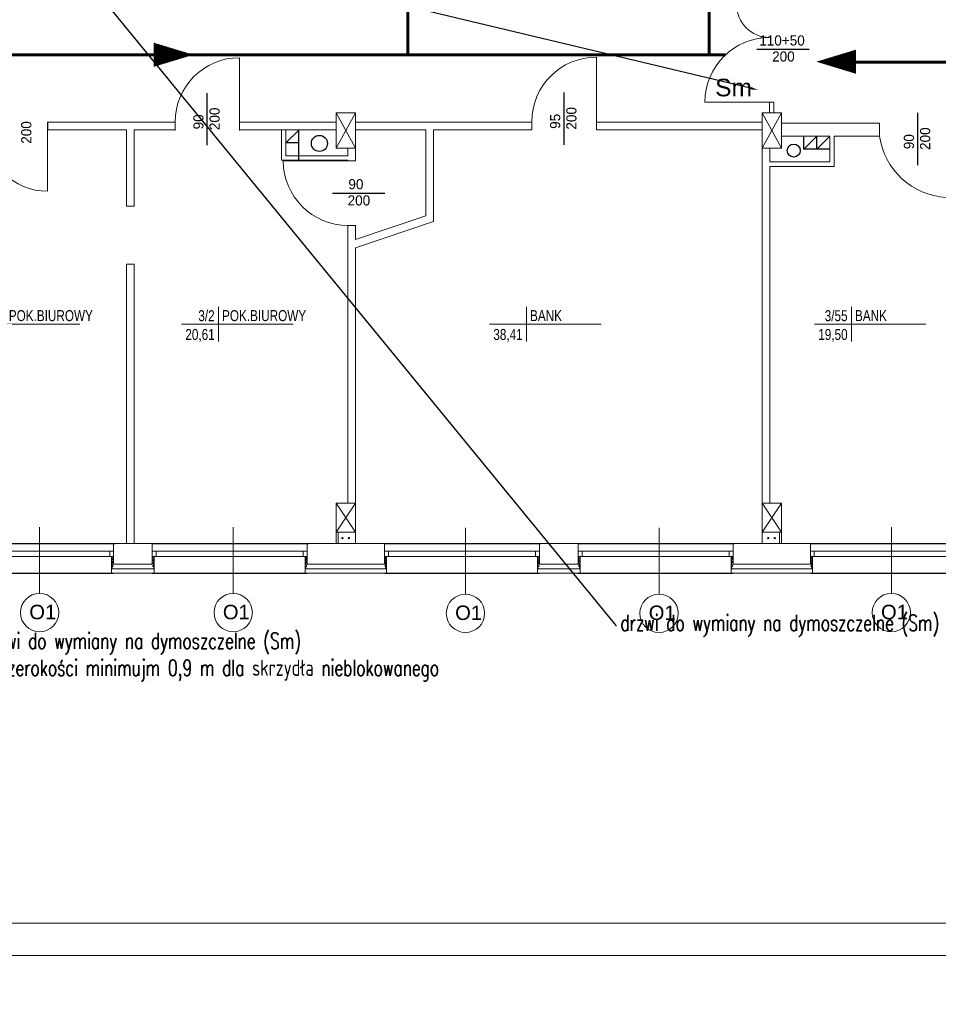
# Model space of a CAD drawing. Header units: millimetres. Extents: x 126553 to 403692, y -95821 to 38049.
# Tile 134 of 256: x 220286 to 221709, y -2435 to -909. Entities that reach past the tile are written whole.
import ezdxf
from ezdxf import colors
from ezdxf.entities.mleader import LeaderData, LeaderLine
from ezdxf.enums import TextEntityAlignment as Align
from ezdxf.math import Vec2, Vec3

# ---------------------------------------------------------------- set-up
doc = ezdxf.new("R2010")
doc.units = ezdxf.units.MM
for name, color, linetype, lineweight in [('_(06 GRUBA)', 7, 'Continuous', 40), ('docieplenie', 6, 'Continuous', 18), ('docieplenie zew.', 6, 'Continuous', 18), ('ewakaucja', 3, 'Continuous', 50), ('OKNA', 7, 'Continuous', 13), ('opisy', 7, 'Continuous', 18), ('ramki', 250, 'Continuous', 13), ('TEREN', 1, 'Continuous', 40), ('ŚCIANY CIENKIE', 7, 'Continuous', 18), ('ŚCIANY GRUBE', 7, 'Continuous', 20)]:
    doc.layers.add(name, color=color, linetype=linetype, lineweight=lineweight)
doc.layers.add('KOMINY', color=94, linetype='Continuous', plot=False)
doc.layers.add('WENTYLE_WADLIWE', color=1, linetype='Continuous')
doc.layers.add('WIDOK', color=7, linetype='Continuous')
doc.styles.add('Arial', font='arial.ttf')
doc.styles.add('ROMANS', font='romans.shx', dxfattribs={"width": 0.7})
doc.styles.add('STYLE1', font='txt', dxfattribs={"width": 0.8})
doc.linetypes.add('ZIGZAG', pattern='A,0.0001,-0.2,[131,LTYPESHP.SHX,S=0.2,R=0,X=-0.2,Y=0],-0.4,[131,LTYPESHP.SHX,S=0.2,R=180,X=0.2,Y=0],-0.2', length=0.8001)

# ---------------------------------------------------------------- blocks, each defined once
blk = doc.blocks.new('METKA')
for p, q in [((0, 26.9), (0, -26.9)), ((-57.4, 0), (115.4, 0))]:
    blk.add_line(p, q)
at = {"layer": 'opisy', "style": 'STYLE1', "width": 0.8, "flags": 4}
for tag, p in [('NUMER', (-6.1, 4.5)), ('POWIERZCHNIA', (-6, -24.6))]:
    blk.add_attdef(tag, text='', height=17, dxfattribs=at).set_placement(p, align=Align.RIGHT)
for tag, p in [('NAZWA', (5.3, 4.6)), ('POSADZKA', (5.6, -24.7))]:
    blk.add_attdef(tag, p, '', height=17, dxfattribs=at)
blk = doc.blocks.new('stolarka1')
at = {"layer": 'opisy', "color": 8}
blk.add_line((6731.2, -4655), (6731.2, -4757.8), dxfattribs=at)
at = {"layer": 'opisy'}
blk.add_circle((6731.2, -4787.5), 29.7, dxfattribs=at)
at = {"layer": 'opisy', "insert": (6715.2, -4775.4), "char_height": 22.4, "width": 15.9, "attachment_point": 1}
blk.add_mtext('{\\fArial|b0|i0|c238|p34;O1}', dxfattribs=at)

msp = doc.modelspace()

# ---------------------------------------------------------------- linework, layer by layer
at = {"layer": 'docieplenie', "color": 0, "linetype": 'ZIGZAG'}
for p, q in [((220428.36277, -1753.70236), (220431.00904, -1751.3263)), ((220430.70938, -1755.53076), (220428.36277, -1753.70236)), ((220428.40122, -1749.37186), (220431.00596, -1746.86344)), ((220431.00904, -1751.3263), (220428.40122, -1749.37186)), ((220428.41428, -1744.42841), (220430.986, -1741.93634)), ((220431.00596, -1746.86344), (220428.41428, -1744.42841)), ((220430.986, -1741.93634), (220429.7391, -1740.924)), ((220491.35415, -1750.70359), (220493.96755, -1748.35294)), ((220493.95434, -1752.85658), (220491.35415, -1750.70359)), ((220491.37704, -1741.74992), (220492.24064, -1740.99959)), ((220494.00511, -1743.81335), (220491.37704, -1741.74992)), ((220491.37704, -1745.9143), (220494.00511, -1743.81335)), ((220493.96755, -1748.35294), (220491.37704, -1745.9143)), ((220491.61418, -1755.34364), (220493.95434, -1752.85658)), ((220728.43753, -1751.83264), (220730.8628, -1749.18316)), ((220730.69418, -1755.23158), (220728.43753, -1751.83264)), ((220728.57341, -1746.30726), (220730.9281, -1743.75806)), ((220730.8628, -1749.18316), (220728.57341, -1746.30726)), ((220730.9281, -1743.75806), (220728.70416, -1741.20895)), ((220851.67555, -1745.80119), (220853.92869, -1742.97073)), ((220853.73557, -1748.31004), (220851.67555, -1745.80119)), ((220851.67555, -1750.75448), (220853.73557, -1748.31004)), ((220853.79999, -1752.49139), (220851.67555, -1750.75448)), ((220851.67555, -1755.32184), (220853.79999, -1752.49139)), ((220853.92869, -1742.97073), (220851.73997, -1740.97656)), ((221088.36277, -1753.70236), (221091.00904, -1751.3263)), ((221090.70938, -1755.53076), (221088.36277, -1753.70236)), ((221088.40122, -1749.37186), (221091.00596, -1746.86344)), ((221091.00904, -1751.3263), (221088.40122, -1749.37186)), ((221088.41428, -1744.42841), (221090.986, -1741.93634)), ((221091.00596, -1746.86344), (221088.41428, -1744.42841)), ((221090.986, -1741.93634), (221089.7391, -1740.924)), ((221151.35415, -1750.70359), (221153.96755, -1748.35294)), ((221153.95434, -1752.85658), (221151.35415, -1750.70359)), ((221151.37704, -1741.74992), (221152.24064, -1740.99959)), ((221154.00511, -1743.81335), (221151.37704, -1741.74992)), ((221151.37704, -1745.9143), (221154.00511, -1743.81335)), ((221153.96755, -1748.35294), (221151.37704, -1745.9143)), ((221151.61418, -1755.34364), (221153.95434, -1752.85658)), ((221388.43753, -1751.83264), (221390.8628, -1749.18316)), ((221390.69418, -1755.23158), (221388.43753, -1751.83264)), ((221388.57341, -1746.30726), (221390.9281, -1743.75806)), ((221390.8628, -1749.18316), (221388.57341, -1746.30726)), ((221390.9281, -1743.75806), (221388.70416, -1741.20895)), ((221511.67555, -1745.80119), (221513.92869, -1742.97073)), ((221513.73557, -1748.31004), (221511.67555, -1745.80119)), ((221511.67555, -1750.75448), (221513.73557, -1748.31004)), ((221513.79999, -1752.49139), (221511.67555, -1750.75448)), ((221511.67555, -1755.32184), (221513.79999, -1752.49139)), ((221513.92869, -1742.97073), (221511.73997, -1740.97656)), ((220428.40269, -1758.0579), (220430.70938, -1755.53076)), ((220429.69405, -1759.72599), (220428.40269, -1758.0579)), ((220429.69405, -1759.72599), (220492.53868, -1759.72599)), ((220494.06587, -1757.23682), (220491.61418, -1755.34364)), ((220492.53868, -1759.72599), (220494.06587, -1757.23682)), ((220728.47025, -1757.748), (220730.69418, -1755.23158)), ((220729.65141, -1759.7484), (220728.47025, -1757.748)), ((220729.65141, -1759.7484), (220852.38375, -1759.7484)), ((220853.73557, -1757.44468), (220851.67555, -1755.32184)), ((220852.38375, -1759.7484), (220853.73557, -1757.44468)), ((221088.40269, -1758.0579), (221090.70938, -1755.53076)), ((221089.69405, -1759.72599), (221088.40269, -1758.0579)), ((221089.69405, -1759.72599), (221152.53868, -1759.72599)), ((221154.06587, -1757.23682), (221151.61418, -1755.34364)), ((221152.53868, -1759.72599), (221154.06587, -1757.23682)), ((221388.47025, -1757.748), (221390.69418, -1755.23158)), ((221389.65141, -1759.7484), (221388.47025, -1757.748)), ((221389.65141, -1759.7484), (221512.38375, -1759.7484)), ((221513.73557, -1757.44468), (221511.67555, -1755.32184)), ((221512.38375, -1759.7484), (221513.73557, -1757.44468))]:
    msp.add_line(p, q, dxfattribs=at)
at = {"layer": 'docieplenie', "color": 0}
for p, q in [((220728.21265, -1740.77675), (220728.21265, -1766.77675)), ((220854.21265, -1766.77675), (220854.21265, -1740.77675))]:
    msp.add_line(p, q, dxfattribs=at)
at = {"layer": 'docieplenie', "color": 0, "lineweight": 30}
for points in [[(221428.37544, -954.71443), (221509.24338, -954.71443)], [(221129.29488, -1102.88948), (221129.29488, -1022.02154)], [(220576.35225, -1103.69336), (220576.35225, -1022.82542)], [(221677.52867, -1134.39414), (221677.52867, -1053.5262)], [(220328.71265, -1067.97287), (220328.71265, -1079.97287)], [(220770.49215, -1177.70444), (220851.3601, -1177.70444)]]:
    msp.add_lwpolyline(points, dxfattribs=at)
at = {"layer": 'docieplenie', "color": 0, "lineweight": 0}
for points in [[(220626.51324, -1067.97287), (220626.51324, -967.97287)], [(221179.45586, -1067.16898), (221179.45586, -967.16898)], [(221447.77532, -1053.27675), (221447.77532, -1036.69806)], [(221454.27532, -1053.27675), (221454.27532, -1036.69806)], [(220328.71265, -1079.97287), (220328.71265, -1174.97287)], [(220794.21265, -1127.86542), (220694.21265, -1127.86542)]]:
    msp.add_lwpolyline(points, dxfattribs=at)
at = {"layer": 'docieplenie', "color": 0}
msp.add_lwpolyline([(221447.27532, -1036.69806), (221347.77532, -1036.69806)], dxfattribs=at)
for centre, radius, start, end in [((221447.77532, -885.69806), 51, 180, 270), ((221447.77532, -1036.69806), 100, 90, 180)]:
    msp.add_arc(centre, radius, start, end, dxfattribs=at)
at = {"layer": 'docieplenie', "color": 0, "lineweight": 0}
for centre, radius, start, end in [((220626.51324, -1067.97287), 100, 90, 180), ((221179.45586, -1067.16898), 100, 90, 180), ((220328.71265, -1079.97287), 95, 180, 270), ((221728.41605, -1073.39798), 111.38534, 188.35421154, 266.54973589), ((220794.21265, -1127.86542), 100, 180, 270)]:
    msp.add_arc(centre, radius, start, end, dxfattribs=at)
at = {"layer": 'docieplenie zew.', "color": 0}
for p, q in [((220431.21265, -1740.77675), (220428.21265, -1740.77675)), ((220428.21265, -1740.77675), (220428.21265, -1766.77675)), ((220494.21265, -1740.77675), (220491.21265, -1740.77675)), ((220494.21265, -1766.77675), (220494.21265, -1740.77675)), ((220731.21265, -1740.77675), (220728.21265, -1740.77675)), ((220731.21265, -1740.77675), (220728.21265, -1740.77675)), ((220728.21265, -1740.77675), (220728.21265, -1752.77675)), ((220728.21265, -1752.77675), (220728.21265, -1766.77675)), ((220854.21265, -1740.77675), (220851.21265, -1740.77675)), ((220854.21265, -1740.77675), (220851.21265, -1740.77675)), ((220854.21265, -1766.77675), (220854.21265, -1740.77675)), ((221091.21265, -1740.77675), (221088.21265, -1740.77675)), ((221088.21265, -1740.77675), (221088.21265, -1766.77675)), ((221154.21265, -1740.77675), (221151.21265, -1740.77675)), ((221154.21265, -1766.77675), (221154.21265, -1740.77675)), ((221391.21265, -1740.77675), (221388.21265, -1740.77675)), ((221388.21265, -1740.77675), (221388.21265, -1766.77675)), ((221391.21265, -1740.77675), (221388.21265, -1740.77675)), ((221388.21265, -1740.77675), (221388.21265, -1752.77675)), ((221388.21265, -1752.77675), (221388.21265, -1766.77675)), ((221514.21265, -1740.77675), (221511.21265, -1740.77675)), ((221514.21265, -1740.77675), (221511.21265, -1740.77675)), ((221514.21265, -1766.77675), (221514.21265, -1740.77675)), ((221514.21265, -1766.77675), (221514.21265, -1740.77675)), ((220428.21265, -1766.77675), (220491.21265, -1766.77675)), ((220491.21265, -1766.77675), (220494.21265, -1766.77675)), ((220728.21265, -1766.77675), (220851.21265, -1766.77675)), ((220728.21265, -1766.77675), (220851.21265, -1766.77675)), ((220851.21265, -1766.77675), (220854.21265, -1766.77675)), ((220851.21265, -1766.77675), (220854.21265, -1766.77675)), ((221088.21265, -1766.77675), (221151.21265, -1766.77675)), ((221151.21265, -1766.77675), (221154.21265, -1766.77675)), ((221388.21265, -1766.77675), (221511.21265, -1766.77675)), ((221388.21265, -1766.77675), (221511.21265, -1766.77675)), ((221511.21265, -1766.77675), (221514.21265, -1766.77675)), ((221511.21265, -1766.77675), (221514.21265, -1766.77675))]:
    msp.add_line(p, q, dxfattribs=at)
at = {"layer": 'ewakaucja', "color": 3, "lineweight": 60}
for points in [[(220887.17375, -963.4849), (220887.17375, -753.64277)], [(221354.18609, -963.4849), (221354.18609, -764.88859)], [(218534.78974, -963.4849), (221379.65899, -963.4849)], [(222811.1144, -974.82111), (221552.83203, -974.82111)]]:
    msp.add_lwpolyline(points, dxfattribs=at)
for points in [[(220555.06866, -963.4849, 0, 37.5, 0), (220493.36542, -963.4849, 37.5, 37.5, 0)], [(221520.34572, -974.23297, 0, 37.5, 0), (221582.04896, -974.23297, 37.5, 37.5, 0)]]:
    msp.add_lwpolyline(points, format="xyseb", dxfattribs=at)
at = {"layer": 'KOMINY', "color": 0}
for p, q in [((220718.71265, -1079.97287), (220698.21265, -1099.97287)), ((220718.21265, -1126.97287), (220718.21265, -1079.97287)), ((221521.21265, -1089.58142), (221501.21265, -1109.58142)), ((221501.21265, -1109.58142), (221501.21265, -1089.58142)), ((221541.21265, -1089.58142), (221521.21265, -1109.58142)), ((221521.21265, -1109.58142), (221521.21265, -1089.58142)), ((220718.21265, -1099.97287), (220698.21265, -1099.97287)), ((221541.21265, -1109.58142), (221501.21265, -1109.58142))]:
    msp.add_line(p, q, dxfattribs=at)
for centre, radius in [((220750.20438, -1100.83383), 12.5), ((221485.3106, -1111.86402), 10)]:
    msp.add_circle(centre, radius, dxfattribs=at)
at = {"layer": 'OKNA', "color": 0}
for p, q in [((220191.21265, -1732.77675), (220431.21265, -1732.77675)), ((220425.21265, -1740.77675), (220425.21265, -1732.77675)), ((220491.21265, -1732.77675), (220731.21265, -1732.77675)), ((220497.21265, -1740.77675), (220497.21265, -1732.77675)), ((220725.21265, -1740.77675), (220725.21265, -1732.77675)), ((220851.21265, -1732.77675), (221091.21265, -1732.77675)), ((220857.21265, -1740.77675), (220857.21265, -1732.77675)), ((221085.21265, -1740.77675), (221085.21265, -1732.77675)), ((221151.21265, -1732.77675), (221391.21265, -1732.77675)), ((221157.21265, -1740.77675), (221157.21265, -1732.77675)), ((221385.21265, -1740.77675), (221385.21265, -1732.77675)), ((221511.21265, -1732.77675), (221751.21265, -1732.77675)), ((221517.21265, -1740.77675), (221517.21265, -1732.77675)), ((220191.21265, -1740.77675), (220431.21265, -1740.77675)), ((220491.21265, -1740.77675), (220731.21265, -1740.77675)), ((220851.21265, -1740.77675), (221091.21265, -1740.77675)), ((221151.21265, -1740.77675), (221391.21265, -1740.77675)), ((221511.21265, -1740.77675), (221751.21265, -1740.77675))]:
    msp.add_line(p, q, dxfattribs=at)
at = {"layer": 'ramki', "color": 0, "ltscale": 0.6}
for points in [[(214441.79757, 1841.19439), (227345.5129, 1841.19439), (227345.5129, -2358.80561), (214441.79757, -2358.80561)], [(214641.79757, 1791.19439), (227295.5129, 1791.19439), (227295.5129, -2308.80561), (214641.79757, -2308.80561)]]:
    msp.add_lwpolyline(points, close=True, dxfattribs=at)
at = {"layer": 'WIDOK', "color": 0}
for p, q in [((220191.21265, -1720.77675), (220433.21265, -1720.77675)), ((220491.21265, -1720.77675), (220733.21265, -1720.77675)), ((220851.21265, -1720.77675), (221093.21265, -1720.77675)), ((221151.21265, -1720.77675), (221393.21265, -1720.77675)), ((221511.21265, -1720.77675), (221753.21265, -1720.77675)), ((220191.21265, -1766.77675), (220431.21265, -1766.77675)), ((220491.21265, -1766.77675), (220731.21265, -1766.77675)), ((220851.21265, -1766.77675), (221091.21265, -1766.77675)), ((221151.21265, -1766.77675), (221391.21265, -1766.77675)), ((221511.21265, -1766.77675), (221751.21265, -1766.77675))]:
    msp.add_line(p, q, dxfattribs=at)
at = {"layer": 'ŚCIANY CIENKIE', "color": 0}
for p, q in [((220776.21265, -1053.27675), (220806.21265, -1108.27675)), ((220806.21265, -1053.27675), (220776.21265, -1108.27675)), ((221436.21265, -1053.27675), (221466.21265, -1108.27675)), ((221466.21265, -1053.27675), (221436.21265, -1108.27675)), ((220776.21265, -1658.27675), (220806.21265, -1703.27675)), ((220806.21265, -1658.27675), (220776.21265, -1703.27675)), ((221436.21265, -1658.27675), (221466.21265, -1703.27675)), ((221466.21265, -1658.27675), (221436.21265, -1703.27675))]:
    msp.add_line(p, q, dxfattribs=at)
at = {"layer": 'ŚCIANY GRUBE', "color": 0}
for p, q in [((221454.27532, -1036.69806), (221447.27532, -1036.69806)), ((221453.77532, -1036.69806), (221447.77532, -1036.69806)), ((221447.77532, -1036.69806), (221453.77532, -1036.69806)), ((220776.21265, -1108.27675), (220776.21265, -1053.27675)), ((220806.21265, -1053.27675), (220776.21265, -1053.27675)), ((220806.21265, -1053.27675), (220806.21265, -1108.27675)), ((221079.45586, -1067.16898), (221079.45586, -1079.97287)), ((221079.45586, -1067.16898), (221079.45586, -1079.16898)), ((221179.45586, -1079.16898), (221179.45586, -1067.16898)), ((221179.45586, -1067.16898), (221179.45586, -1079.97287)), ((221179.45586, -1067.16898), (221179.45586, -1079.16898)), ((221436.21265, -1108.27675), (221436.21265, -1053.27675)), ((221466.21265, -1053.27675), (221436.21265, -1053.27675)), ((221466.21265, -1053.27675), (221466.21265, -1108.27675)), ((220526.51324, -1067.97287), (220328.71265, -1067.97287)), ((220451.21265, -1079.97287), (220328.71265, -1079.97287)), ((220451.21265, -1079.97287), (220451.21265, -1187.97287)), ((220463.21265, -1197.97287), (220463.21265, -1079.97287)), ((220526.51324, -1079.97287), (220463.21265, -1079.97287)), ((220526.51324, -1067.97287), (220526.51324, -1080.77675)), ((220526.51324, -1067.97287), (220526.51324, -1079.97287)), ((220776.21265, -1067.97287), (220626.51324, -1067.97287)), ((220776.21265, -1067.97287), (220626.51324, -1067.97287)), ((220626.51324, -1067.97287), (220626.51324, -1080.77675)), ((220626.51324, -1067.97287), (220626.51324, -1079.97287)), ((220691.21265, -1079.97287), (220626.51324, -1079.97287)), ((220691.21265, -1079.97287), (220626.51324, -1079.97287)), ((220776.21265, -1079.97287), (220626.51324, -1079.97287)), ((220691.21265, -1126.97287), (220691.21265, -1079.97287)), ((220739.21265, -1079.97287), (220698.21265, -1079.97287)), ((220776.21265, -1079.97287), (220698.21265, -1079.97287)), ((220698.21265, -1119.97287), (220698.21265, -1079.97287)), ((221079.45586, -1067.97287), (220806.21265, -1067.97287)), ((220806.21265, -1127.86542), (220806.21265, -1067.97287)), ((220914.91711, -1079.97287), (220806.21265, -1079.97287)), ((220914.91711, -1213.24261), (220914.91711, -1079.97287)), ((221079.45586, -1079.97287), (220926.91711, -1079.97287)), ((220926.91711, -1221.86597), (220926.91711, -1079.97287)), ((221436.21265, -1067.97287), (221179.45586, -1067.97287)), ((221436.21265, -1079.97287), (221179.45586, -1079.97287)), ((221436.21265, -1068.77675), (221436.21265, -1658.27675)), ((221618.21265, -1069.58142), (221466.21265, -1069.58142)), ((221618.21265, -1089.58142), (221618.21265, -1069.58142)), ((221541.21265, -1089.58142), (221466.21265, -1089.58142)), ((221541.21265, -1129.58142), (221541.21265, -1089.58142)), ((221548.21265, -1136.58142), (221548.21265, -1089.58142)), ((221548.21265, -1089.58142), (221618.21265, -1089.58142)), ((221618.21265, -1089.58142), (221548.21265, -1089.58142)), ((220806.21265, -1108.27675), (220776.21265, -1108.27675)), ((220794.21265, -1119.97287), (220794.21265, -1108.27675)), ((221466.21265, -1108.27675), (221436.21265, -1108.27675)), ((221448.21265, -1108.27675), (221448.21265, -1129.58142)), ((220794.21265, -1126.97287), (220691.21265, -1126.97287)), ((220794.21265, -1119.97287), (220698.21265, -1119.97287)), ((220794.21265, -1127.86542), (220794.21265, -1126.97287)), ((220806.21265, -1127.86542), (220794.21265, -1127.86542)), ((220806.21265, -1122.01287), (220806.21265, -1127.86542)), ((221448.21265, -1129.58142), (221541.21265, -1129.58142)), ((221448.21265, -1136.58142), (221548.21265, -1136.58142)), ((221448.21265, -1136.58142), (221448.21265, -1658.27675)), ((220451.21265, -1187.97287), (220451.21265, -1197.97287)), ((220451.21265, -1197.97287), (220463.21265, -1197.97287)), ((220914.91711, -1213.24261), (220806.21265, -1249.81932)), ((220794.21265, -1658.27675), (220794.21265, -1227.86542)), ((220806.21265, -1227.86542), (220794.21265, -1227.86542)), ((220806.21265, -1227.86542), (220794.21265, -1227.86542)), ((220806.21265, -1227.86542), (220794.21265, -1227.86542)), ((220926.91711, -1221.86597), (220806.21265, -1262.48041)), ((220806.21265, -1249.81932), (220806.21265, -1227.86542)), ((220806.21265, -1720.77675), (220806.21265, -1262.48041)), ((220451.21265, -1287.97287), (220463.21265, -1287.97287)), ((220451.21265, -1297.97287), (220451.21265, -1287.97287)), ((220463.21265, -1287.97287), (220463.21265, -1297.97287)), ((220451.21265, -1297.97287), (220451.21265, -1720.77675)), ((220463.21265, -1297.97287), (220463.21265, -1720.77675)), ((221436.21265, -1423.27675), (221436.21265, -1720.77675)), ((220776.21265, -1703.27675), (220776.21265, -1658.27675)), ((220806.21265, -1658.27675), (220776.21265, -1658.27675)), ((220806.21265, -1658.27675), (220806.21265, -1703.27675)), ((221436.21265, -1703.27675), (221436.21265, -1658.27675)), ((221466.21265, -1658.27675), (221436.21265, -1658.27675)), ((221466.21265, -1658.27675), (221466.21265, -1703.27675)), ((220806.21265, -1703.27675), (220776.21265, -1703.27675)), ((220776.21265, -1703.27675), (220776.21265, -1720.77675)), ((220779.21265, -1703.27675), (220779.21265, -1720.77675)), ((221466.21265, -1703.27675), (221436.21265, -1703.27675)), ((221463.21265, -1703.27675), (221463.21265, -1720.77675)), ((221466.21256, -1703.2767), (221466.21256, -1720.7767)), ((221466.21265, -1703.27675), (221466.21265, -1720.77675)), ((220431.21265, -1720.77675), (220491.21265, -1720.77675)), ((220431.21265, -1720.77675), (220436.21265, -1720.77675)), ((220431.21265, -1752.77675), (220431.21265, -1720.77675)), ((220491.21265, -1720.77675), (220491.21265, -1752.77675)), ((220731.21265, -1720.77675), (220851.21265, -1720.77675)), ((220731.21265, -1752.77675), (220731.21265, -1720.77675)), ((220851.21265, -1720.77675), (220851.21265, -1752.77675)), ((221091.21265, -1720.77675), (221151.21265, -1720.77675)), ((221091.21265, -1752.77675), (221091.21265, -1720.77675)), ((221144.21265, -1720.77675), (221098.21265, -1720.77675)), ((221151.21265, -1720.77675), (221151.21265, -1752.77675)), ((221391.21265, -1720.77675), (221391.21265, -1752.77675)), ((221511.21265, -1720.77675), (221391.21265, -1720.77675)), ((221511.21265, -1752.77675), (221511.21265, -1720.77675)), ((220491.21265, -1752.77675), (220431.21265, -1752.77675)), ((220491.21265, -1752.77675), (220431.21265, -1752.77675)), ((220851.21265, -1752.77675), (220731.21265, -1752.77675)), ((220731.21265, -1752.77675), (220851.21265, -1752.77675)), ((220851.21265, -1752.77675), (220731.21265, -1752.77675)), ((221151.21265, -1752.77675), (221091.21265, -1752.77675)), ((221151.21265, -1752.77675), (221091.21265, -1752.77675)), ((221391.21265, -1752.77675), (221511.21265, -1752.77675)), ((221391.21265, -1752.77675), (221511.21265, -1752.77675)), ((221511.21265, -1752.77675), (221391.21265, -1752.77675))]:
    msp.add_line(p, q, dxfattribs=at)
for centre in [(220785.8817, -1712.3308), (220795.8817, -1712.3308), (221445.8817, -1712.3308), (221455.8817, -1712.3308)]:
    msp.add_circle(centre, 1.06853, dxfattribs=at)

# ---------------------------------------------------------------- block references
at = {"layer": 'opisy', "color": 0}
ref = msp.add_blockref('METKA', (220263.4903, -1380.66715), dxfattribs=at)
ref.add_attrib('NAZWA', 'POK.BIUROWY', (220268.83155, -1376.10816), dxfattribs={"height": 17, "style": 'STYLE1', "width": 0.8, "flags": 4})
ref.add_attrib('NUMER', '3/3', dxfattribs={"height": 17, "style": 'STYLE1', "width": 0.8, "flags": 4}).set_placement((220257.34784, -1376.19972), align=Align.RIGHT)
ref.add_attrib('POWIERZCHNIA', '21,15', dxfattribs={"height": 17, "style": 'STYLE1', "width": 0.8, "flags": 4}).set_placement((220257.44929, -1405.30492), align=Align.RIGHT)
ref = msp.add_blockref('METKA', (220593.99261, -1380.66715), dxfattribs=at)
ref.add_attrib('NAZWA', 'POK.BIUROWY', (220599.33386, -1376.10816), dxfattribs={"height": 17, "style": 'STYLE1', "width": 0.8, "flags": 4})
ref.add_attrib('NUMER', '3/2', dxfattribs={"height": 17, "style": 'STYLE1', "width": 0.8, "flags": 4}).set_placement((220587.85016, -1376.19972), align=Align.RIGHT)
ref.add_attrib('POWIERZCHNIA', '20,61', dxfattribs={"height": 17, "style": 'STYLE1', "width": 0.8, "flags": 4}).set_placement((220587.9516, -1405.30492), align=Align.RIGHT)
ref = msp.add_blockref('METKA', (221071.30367, -1380.66715), dxfattribs=at)
ref.add_attrib('NAZWA', 'BANK', (221076.64492, -1376.10816), dxfattribs={"height": 17, "style": 'STYLE1', "width": 0.8, "flags": 4})
ref.add_attrib('POWIERZCHNIA', '38,41', dxfattribs={"height": 17, "style": 'STYLE1', "width": 0.8, "flags": 4}).set_placement((221065.26266, -1405.30492), align=Align.RIGHT)
ref = msp.add_blockref('METKA', (221574.8887, -1380.66715), dxfattribs=at)
ref.add_attrib('NAZWA', 'BANK', (221580.22995, -1376.10816), dxfattribs={"height": 17, "style": 'STYLE1', "width": 0.8, "flags": 4})
ref.add_attrib('NUMER', '3/55', dxfattribs={"height": 17, "style": 'STYLE1', "width": 0.8, "flags": 4}).set_placement((221568.74625, -1376.19972), align=Align.RIGHT)
ref.add_attrib('POWIERZCHNIA', '19,50', dxfattribs={"height": 17, "style": 'STYLE1', "width": 0.8, "flags": 4}).set_placement((221568.8477, -1405.30492), align=Align.RIGHT)
at = {"layer": 'TEREN', "color": 0}
for p in [(213585.37248, 2959.79229), (213885.37248, 2959.79229), (214245.37248, 2958.66226), (214545.37248, 2958.66226), (214905.37248, 2959.79229)]:
    msp.add_blockref('stolarka1', p, dxfattribs=at)

# ---------------------------------------------------------------- texts
at = {"layer": 'opisy', "color": 0, "char_height": 15.68, "width": 11.13, "attachment_point": 1}
for s, insert in [('110+50', (221431.8512, -933.4384)), ('200', (221451.81557, -958.27449)), ('90', (220795.12017, -1156.12151)), ('200', (220793.93229, -1181.26449))]:
    msp.add_mtext(s, dxfattribs=dict(at, insert=insert))
at = {"layer": 'opisy', "color": 0, "char_height": 15.68, "width": 11.13, "attachment_point": 1, "rotation": 90}
for s, insert in [('200', (220579.91231, -1080.25323)), ('200', (221132.85493, -1079.44934)), ('200', (220288.08872, -1101.34545)), ('90', (220554.76932, -1079.06535)), ('95', (221107.71195, -1078.26146)), ('200', (221681.08872, -1110.95401)), ('90', (221655.94574, -1109.76612))]:
    msp.add_mtext(s, dxfattribs=dict(at, insert=insert))
at = {"layer": 'WENTYLE_WADLIWE', "color": 1, "true_color": 0xff0000, "insert": (221363.562, -955.29967), "char_height": 27.2, "width": 44.4174403, "attachment_point": 1, "style": 'Arial'}
msp.add_mtext('\\P{\\C5;Sm}', dxfattribs=at)

# ---------------------------------------------------------------- leaders
at = {"layer": '_(06 GRUBA)', "color": 5, "lineweight": -2}
ml = msp.add_multileader_mtext('Standard', dxfattribs=at)
ml.set_content('drzwi do wymiany na dymoszczelne (Sm)', color=5, style='ROMANS')
ml.set_leader_properties()
ml.build(insert=Vec2(0, 0))
ml.multileader.update_dxf_attribs({"text_right_attachment_type": 6, "dogleg_length": 0.36, "arrow_head_size": 12, "scale": 3})
ctx = ml.context
ctx.base_point, ctx.scale, ctx.char_height, ctx.arrow_head_size, ctx.landing_gap_size, ctx.plane_origin = Vec3(221210.71377, -1847.81111), 3, 25, 12, 6, Vec3(220719.4935, -2478.48014)
ctx.right_attachment = 6
notes = []
notes.append((ctx, [(0, (1, 1, 0), (221209.63377, -1847.81111), (1, 0), 1.08, [(1, [(221429.94211, -1017.93076), (220310.56234, -750.88597)], 0, [])])]))
ctx.mtext.insert, ctx.mtext.flow_direction = Vec3(221216.71377, -1831.14444), 5
at = {"layer": '_(06 GRUBA)', "color": 5, "lineweight": -3}
ml = msp.add_multileader_mtext('Standard', dxfattribs=at)
ml.set_content('drzwi do wymiany na dymoszczelne (Sm)\\Po szerokości minimujm 0,9 m dla skrzydła nieblokowanego', color=5, style='ROMANS')
ml.set_leader_properties()
ml.build(insert=Vec2(0, 0))
ml.multileader.update_dxf_attribs({"text_right_attachment_type": 6, "dogleg_length": 0.36, "arrow_head_size": 12, "scale": 3})
ctx = ml.context
ctx.base_point, ctx.scale, ctx.char_height, ctx.arrow_head_size, ctx.landing_gap_size, ctx.plane_origin = Vec3(220221.54066, -1875.66944), 3, 25, 12, 6, Vec3(220172.06414, -1004.036)
ctx.right_attachment = 6
notes.append((ctx, [(0, (1, 1, 0), (220220.46066, -1875.66944), (1, 0), 1.08, [(0, [(220095.01929, -1028.3343)], 0, [])])]))
ctx.mtext.insert, ctx.mtext.flow_direction = Vec3(220227.54066, -1859.00278), 5
for ctx, leaders in notes:
    for number, flags, end, landing, length, lines in leaders:
        leader = LeaderData()
        leader.index, (leader.has_last_leader_line, leader.has_dogleg_vector, leader.attachment_direction) = number, flags
        leader.last_leader_point, leader.dogleg_vector, leader.dogleg_length = Vec3(end), Vec3(landing), length
        for number, points, colour, breaks in lines:
            line = LeaderLine()
            line.index, line.vertices, line.color, line.breaks = number, Vec3.list(points), colors.encode_raw_color(colour), breaks
            leader.lines.append(line)
        ctx.leaders.append(leader)

doc.saveas('drawing.dxf')
